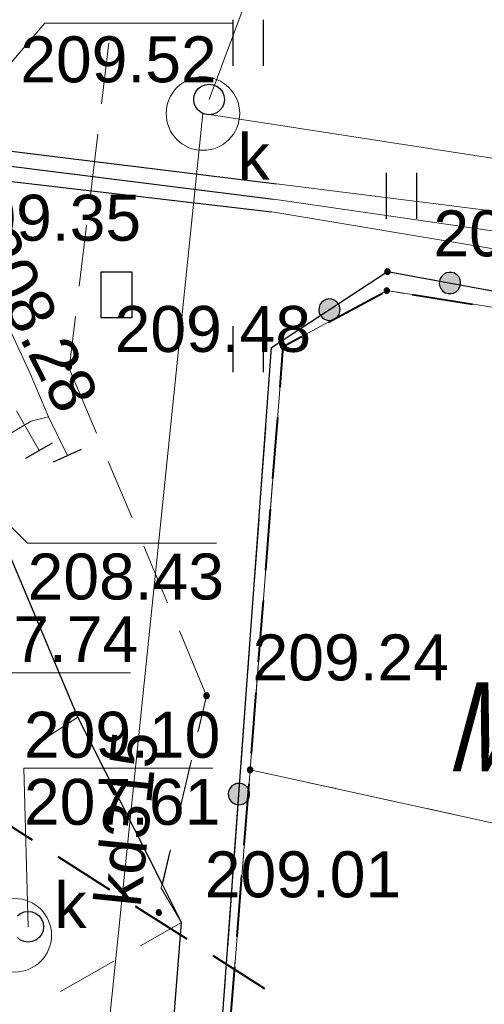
# Model space of a CAD drawing. Header units: metres. Extents: x 7419414 to 7419803, y 5549484 to 5549731.
# Tile 46 of 102: x 7419589.53 to 7419597.11, y 5549507.42 to 5549523.49. Entities that reach past the tile are written whole.
import ezdxf
from ezdxf.enums import TextEntityAlignment as Align

# ---------------------------------------------------------------- set-up
doc = ezdxf.new("R2010")
doc.units = ezdxf.units.M
doc.header["$MEASUREMENT"] = 0
doc.layers.get('0').update_dxf_attribs({"color": 250})
for name, color, linetype, lineweight in [('EGDE', 7, 'Continuous', 13), ('EGUG', 96, 'Continuous', 13), ('GUPPRZ_O', 7, 'Continuous', 13), ('LINIE ROZGRANICZAJĄCE MPZP', 212, 'Continuous', 0), ('OTKC', 7, 'Continuous', 13), ('OTKK', 7, 'Continuous', 30), ('OTOO', 7, 'Continuous', 30), ('OTRS_O', 7, 'Continuous', 13), ('OTZT', 7, 'Continuous', 13), ('SUCP', 212, 'Continuous', 13), ('SUEP', 1, 'Continuous', 13), ('SUKP', 36, 'Continuous', 13), ('SUKP_O', 36, 'Continuous', 13), ('SULO', 7, 'Continuous', 30), ('SUPK', 7, 'Continuous', 13), ('SUPW_O', 7, 'Continuous', 13), ('TABELA', 8, 'Continuous', 0)]:
    doc.layers.add(name, color=color, linetype=linetype, lineweight=lineweight)
doc.styles.add('Arial', font='arial.ttf')

msp = doc.modelspace()

# ---------------------------------------------------------------- hatches: boundary and pattern name
at = {"linetype": 'Continuous'}
for points in [[(7419595.53, 5549519.335), (7419595.518, 5549519.337), (7419595.508, 5549519.341), (7419595.498, 5549519.348), (7419595.491, 5549519.357), (7419595.487, 5549519.368), (7419595.485, 5549519.38), (7419595.487, 5549519.392), (7419595.491, 5549519.402), (7419595.498, 5549519.412), (7419595.508, 5549519.419), (7419595.518, 5549519.423), (7419595.53, 5549519.425), (7419595.542, 5549519.423), (7419595.553, 5549519.419), (7419595.562, 5549519.412), (7419595.569, 5549519.402), (7419595.573, 5549519.392), (7419595.575, 5549519.38), (7419595.573, 5549519.368), (7419595.569, 5549519.357), (7419595.562, 5549519.348), (7419595.553, 5549519.341), (7419595.542, 5549519.337)], [(7419596.564, 5549519.021), (7419596.519, 5549519.023), (7419596.475, 5549519.037), (7419596.437, 5549519.061), (7419596.406, 5549519.095), (7419596.385, 5549519.136), (7419596.376, 5549519.181), (7419596.378, 5549519.226), (7419596.392, 5549519.27), (7419596.416, 5549519.308), (7419596.45, 5549519.339), (7419596.491, 5549519.36), (7419596.536, 5549519.369), (7419596.581, 5549519.367), (7419596.625, 5549519.353), (7419596.663, 5549519.329), (7419596.694, 5549519.295), (7419596.715, 5549519.254), (7419596.724, 5549519.209), (7419596.722, 5549519.164), (7419596.708, 5549519.12), (7419596.684, 5549519.082), (7419596.65, 5549519.051), (7419596.609, 5549519.03)], [(7419596.564, 5549519.021), (7419596.519, 5549519.023), (7419596.475, 5549519.037), (7419596.437, 5549519.061), (7419596.406, 5549519.095), (7419596.385, 5549519.136), (7419596.376, 5549519.181), (7419596.378, 5549519.226), (7419596.392, 5549519.27), (7419596.416, 5549519.308), (7419596.45, 5549519.339), (7419596.491, 5549519.36), (7419596.536, 5549519.369), (7419596.581, 5549519.367), (7419596.625, 5549519.353), (7419596.663, 5549519.329), (7419596.694, 5549519.295), (7419596.715, 5549519.254), (7419596.724, 5549519.209), (7419596.722, 5549519.164), (7419596.708, 5549519.12), (7419596.684, 5549519.082), (7419596.65, 5549519.051), (7419596.609, 5549519.03)], [(7419595.52, 5549519.025), (7419595.506, 5549519.027), (7419595.494, 5549519.034), (7419595.484, 5549519.044), (7419595.477, 5549519.056), (7419595.475, 5549519.07), (7419595.477, 5549519.084), (7419595.484, 5549519.096), (7419595.494, 5549519.106), (7419595.506, 5549519.113), (7419595.52, 5549519.115), (7419595.534, 5549519.113), (7419595.546, 5549519.106), (7419595.556, 5549519.096), (7419595.563, 5549519.084), (7419595.565, 5549519.07), (7419595.563, 5549519.056), (7419595.556, 5549519.044), (7419595.546, 5549519.034), (7419595.534, 5549519.027)], [(7419594.595, 5549518.585), (7419594.549, 5549518.589), (7419594.506, 5549518.604), (7419594.469, 5549518.629), (7419594.439, 5549518.664), (7419594.419, 5549518.705), (7419594.41, 5549518.75), (7419594.414, 5549518.796), (7419594.429, 5549518.839), (7419594.454, 5549518.876), (7419594.489, 5549518.906), (7419594.53, 5549518.926), (7419594.575, 5549518.935), (7419594.621, 5549518.931), (7419594.664, 5549518.916), (7419594.701, 5549518.891), (7419594.731, 5549518.856), (7419594.751, 5549518.815), (7419594.76, 5549518.77), (7419594.756, 5549518.724), (7419594.741, 5549518.681), (7419594.716, 5549518.644), (7419594.681, 5549518.614), (7419594.64, 5549518.594)], [(7419594.595, 5549518.585), (7419594.549, 5549518.589), (7419594.506, 5549518.604), (7419594.469, 5549518.629), (7419594.439, 5549518.664), (7419594.419, 5549518.705), (7419594.41, 5549518.75), (7419594.414, 5549518.796), (7419594.429, 5549518.839), (7419594.454, 5549518.876), (7419594.489, 5549518.906), (7419594.53, 5549518.926), (7419594.575, 5549518.935), (7419594.621, 5549518.931), (7419594.664, 5549518.916), (7419594.701, 5549518.891), (7419594.731, 5549518.856), (7419594.751, 5549518.815), (7419594.76, 5549518.77), (7419594.756, 5549518.724), (7419594.741, 5549518.681), (7419594.716, 5549518.644), (7419594.681, 5549518.614), (7419594.64, 5549518.594)], [(7419593.83, 5549518.115), (7419593.816, 5549518.117), (7419593.804, 5549518.124), (7419593.794, 5549518.134), (7419593.787, 5549518.146), (7419593.785, 5549518.16), (7419593.787, 5549518.174), (7419593.794, 5549518.186), (7419593.804, 5549518.196), (7419593.816, 5549518.203), (7419593.83, 5549518.205), (7419593.844, 5549518.203), (7419593.856, 5549518.196), (7419593.866, 5549518.186), (7419593.873, 5549518.174), (7419593.875, 5549518.16), (7419593.873, 5549518.146), (7419593.866, 5549518.134), (7419593.856, 5549518.124), (7419593.844, 5549518.117)], [(7419590.33, 5549517.775), (7419590.318, 5549517.777), (7419590.308, 5549517.781), (7419590.298, 5549517.788), (7419590.291, 5549517.798), (7419590.287, 5549517.808), (7419590.285, 5549517.82), (7419590.287, 5549517.832), (7419590.291, 5549517.843), (7419590.298, 5549517.852), (7419590.308, 5549517.859), (7419590.318, 5549517.863), (7419590.33, 5549517.865), (7419590.342, 5549517.863), (7419590.353, 5549517.859), (7419590.362, 5549517.852), (7419590.369, 5549517.843), (7419590.373, 5549517.832), (7419590.375, 5549517.82), (7419590.373, 5549517.808), (7419590.369, 5549517.798), (7419590.362, 5549517.788), (7419590.353, 5549517.781), (7419590.342, 5549517.777)], [(7419592.58, 5549512.415), (7419592.568, 5549512.417), (7419592.558, 5549512.421), (7419592.548, 5549512.428), (7419592.541, 5549512.438), (7419592.537, 5549512.448), (7419592.535, 5549512.46), (7419592.537, 5549512.472), (7419592.541, 5549512.483), (7419592.548, 5549512.492), (7419592.558, 5549512.499), (7419592.568, 5549512.503), (7419592.58, 5549512.505), (7419592.592, 5549512.503), (7419592.603, 5549512.499), (7419592.612, 5549512.492), (7419592.619, 5549512.483), (7419592.623, 5549512.472), (7419592.625, 5549512.46), (7419592.623, 5549512.448), (7419592.619, 5549512.438), (7419592.612, 5549512.428), (7419592.603, 5549512.421), (7419592.592, 5549512.417)], [(7419593.29, 5549511.205), (7419593.276, 5549511.207), (7419593.264, 5549511.214), (7419593.254, 5549511.224), (7419593.247, 5549511.236), (7419593.245, 5549511.25), (7419593.247, 5549511.264), (7419593.254, 5549511.276), (7419593.264, 5549511.286), (7419593.276, 5549511.293), (7419593.29, 5549511.295), (7419593.304, 5549511.293), (7419593.316, 5549511.286), (7419593.326, 5549511.276), (7419593.333, 5549511.264), (7419593.335, 5549511.25), (7419593.333, 5549511.236), (7419593.326, 5549511.224), (7419593.316, 5549511.214), (7419593.304, 5549511.207)], [(7419593.094, 5549510.68), (7419593.05, 5549510.69), (7419593.009, 5549510.71), (7419592.975, 5549510.741), (7419592.95, 5549510.779), (7419592.935, 5549510.822), (7419592.933, 5549510.868), (7419592.942, 5549510.913), (7419592.962, 5549510.953), (7419592.993, 5549510.987), (7419593.031, 5549511.013), (7419593.074, 5549511.027), (7419593.12, 5549511.03), (7419593.165, 5549511.02), (7419593.205, 5549511), (7419593.24, 5549510.969), (7419593.265, 5549510.931), (7419593.279, 5549510.888), (7419593.282, 5549510.842), (7419593.272, 5549510.798), (7419593.252, 5549510.757), (7419593.222, 5549510.723), (7419593.183, 5549510.697), (7419593.14, 5549510.683)], [(7419593.094, 5549510.68), (7419593.05, 5549510.69), (7419593.009, 5549510.71), (7419592.975, 5549510.741), (7419592.95, 5549510.779), (7419592.935, 5549510.822), (7419592.933, 5549510.868), (7419592.942, 5549510.913), (7419592.962, 5549510.953), (7419592.993, 5549510.987), (7419593.031, 5549511.013), (7419593.074, 5549511.027), (7419593.12, 5549511.03), (7419593.165, 5549511.02), (7419593.205, 5549511), (7419593.24, 5549510.969), (7419593.265, 5549510.931), (7419593.279, 5549510.888), (7419593.282, 5549510.842), (7419593.272, 5549510.798), (7419593.252, 5549510.757), (7419593.222, 5549510.723), (7419593.183, 5549510.697), (7419593.14, 5549510.683)], [(7419591.798, 5549508.875), (7419591.787, 5549508.877), (7419591.776, 5549508.882), (7419591.767, 5549508.889), (7419591.76, 5549508.899), (7419591.756, 5549508.91), (7419591.755, 5549508.922), (7419591.757, 5549508.933), (7419591.762, 5549508.944), (7419591.769, 5549508.953), (7419591.779, 5549508.96), (7419591.79, 5549508.964), (7419591.802, 5549508.965), (7419591.813, 5549508.963), (7419591.824, 5549508.958), (7419591.833, 5549508.951), (7419591.84, 5549508.941), (7419591.844, 5549508.93), (7419591.845, 5549508.918), (7419591.843, 5549508.907), (7419591.838, 5549508.896), (7419591.831, 5549508.887), (7419591.821, 5549508.88), (7419591.81, 5549508.876)]]:
    msp.add_hatch(color=0, dxfattribs=at).paths.add_polyline_path(points)

# ---------------------------------------------------------------- linework, layer by layer
at = {"color": 0, "linetype": 'Continuous'}
for p, q in [((7419593.008, 5549523.491), (7419593.008, 5549522.741)), ((7419593.508, 5549522.741), (7419593.508, 5549523.491)), ((7419595.508, 5549520.991), (7419595.508, 5549520.241)), ((7419596.008, 5549520.241), (7419596.008, 5549520.991)), ((7419593.008, 5549518.491), (7419593.008, 5549517.741)), ((7419593.508, 5549517.741), (7419593.508, 5549518.491)), ((7419589.633, 5549516.336), (7419590.067, 5549516.584)), ((7419590.083, 5549516.276), (7419590.537, 5549516.484))]:
    msp.add_line(p, q, dxfattribs=at)
at = {"color": 150, "linetype": 'Continuous', "lineweight": 40}
for p, q in [((7419588.889, 5549510.645), (7419589.732, 5549510.106)), ((7419590.153, 5549509.836), (7419590.996, 5549509.298)), ((7419591.417, 5549509.028), (7419592.259, 5549508.49)), ((7419592.681, 5549508.22), (7419593.523, 5549507.682))]:
    msp.add_line(p, q, dxfattribs=at)
at = {"color": 0, "linetype": 'Continuous', "flags": 128}
for points in [[(7419592.62, 5549522.44), (7419592.685, 5549522.431), (7419592.745, 5549522.407), (7419592.797, 5549522.367), (7419592.837, 5549522.315), (7419592.861, 5549522.255), (7419592.87, 5549522.19), (7419592.861, 5549522.125), (7419592.837, 5549522.065), (7419592.797, 5549522.013), (7419592.745, 5549521.973), (7419592.685, 5549521.949), (7419592.62, 5549521.94), (7419592.555, 5549521.949), (7419592.495, 5549521.973), (7419592.443, 5549522.013), (7419592.403, 5549522.065), (7419592.379, 5549522.125), (7419592.37, 5549522.19), (7419592.379, 5549522.255), (7419592.403, 5549522.315), (7419592.443, 5549522.367), (7419592.495, 5549522.407), (7419592.555, 5549522.431), (7419592.62, 5549522.44)], [(7419590.86, 5549518.625), (7419590.86, 5549519.375), (7419591.36, 5549519.375), (7419591.36, 5549518.625), (7419590.86, 5549518.625)], [(7419595.485, 5549519.38), (7419595.487, 5549519.368), (7419595.491, 5549519.357), (7419595.498, 5549519.348), (7419595.508, 5549519.341), (7419595.518, 5549519.337), (7419595.53, 5549519.335), (7419595.542, 5549519.337), (7419595.553, 5549519.341), (7419595.562, 5549519.348), (7419595.569, 5549519.357), (7419595.573, 5549519.368), (7419595.575, 5549519.38), (7419595.573, 5549519.392), (7419595.569, 5549519.402), (7419595.562, 5549519.412), (7419595.553, 5549519.419), (7419595.542, 5549519.423), (7419595.53, 5549519.425), (7419595.518, 5549519.423), (7419595.508, 5549519.419), (7419595.498, 5549519.412), (7419595.491, 5549519.402), (7419595.487, 5549519.392), (7419595.485, 5549519.38)], [(7419596.378, 5549519.226), (7419596.376, 5549519.181), (7419596.385, 5549519.136), (7419596.406, 5549519.095), (7419596.437, 5549519.061), (7419596.475, 5549519.037), (7419596.519, 5549519.023), (7419596.564, 5549519.021), (7419596.609, 5549519.03), (7419596.65, 5549519.051), (7419596.684, 5549519.082), (7419596.708, 5549519.12), (7419596.722, 5549519.164), (7419596.724, 5549519.209), (7419596.715, 5549519.254), (7419596.694, 5549519.295), (7419596.663, 5549519.329), (7419596.625, 5549519.353), (7419596.581, 5549519.367), (7419596.536, 5549519.369), (7419596.491, 5549519.36), (7419596.45, 5549519.339), (7419596.416, 5549519.308), (7419596.392, 5549519.27), (7419596.378, 5549519.226)], [(7419596.378, 5549519.226), (7419596.376, 5549519.181), (7419596.385, 5549519.136), (7419596.406, 5549519.095), (7419596.437, 5549519.061), (7419596.475, 5549519.037), (7419596.519, 5549519.023), (7419596.564, 5549519.021), (7419596.609, 5549519.03), (7419596.65, 5549519.051), (7419596.684, 5549519.082), (7419596.708, 5549519.12), (7419596.722, 5549519.164), (7419596.724, 5549519.209), (7419596.715, 5549519.254), (7419596.694, 5549519.295), (7419596.663, 5549519.329), (7419596.625, 5549519.353), (7419596.581, 5549519.367), (7419596.536, 5549519.369), (7419596.491, 5549519.36), (7419596.45, 5549519.339), (7419596.416, 5549519.308), (7419596.392, 5549519.27), (7419596.378, 5549519.226)], [(7419595.52, 5549519.025), (7419595.534, 5549519.027), (7419595.546, 5549519.034), (7419595.556, 5549519.044), (7419595.563, 5549519.056), (7419595.565, 5549519.07), (7419595.563, 5549519.084), (7419595.556, 5549519.096), (7419595.546, 5549519.106), (7419595.534, 5549519.113), (7419595.52, 5549519.115), (7419595.506, 5549519.113), (7419595.494, 5549519.106), (7419595.484, 5549519.096), (7419595.477, 5549519.084), (7419595.475, 5549519.07), (7419595.477, 5549519.056), (7419595.484, 5549519.044), (7419595.494, 5549519.034), (7419595.506, 5549519.027), (7419595.52, 5549519.025)], [(7419594.439, 5549518.664), (7419594.469, 5549518.629), (7419594.506, 5549518.604), (7419594.549, 5549518.589), (7419594.595, 5549518.585), (7419594.64, 5549518.594), (7419594.681, 5549518.614), (7419594.716, 5549518.644), (7419594.741, 5549518.681), (7419594.756, 5549518.724), (7419594.76, 5549518.77), (7419594.751, 5549518.815), (7419594.731, 5549518.856), (7419594.701, 5549518.891), (7419594.664, 5549518.916), (7419594.621, 5549518.931), (7419594.575, 5549518.935), (7419594.53, 5549518.926), (7419594.489, 5549518.906), (7419594.454, 5549518.876), (7419594.429, 5549518.839), (7419594.414, 5549518.796), (7419594.41, 5549518.75), (7419594.419, 5549518.705), (7419594.439, 5549518.664)], [(7419594.439, 5549518.664), (7419594.469, 5549518.629), (7419594.506, 5549518.604), (7419594.549, 5549518.589), (7419594.595, 5549518.585), (7419594.64, 5549518.594), (7419594.681, 5549518.614), (7419594.716, 5549518.644), (7419594.741, 5549518.681), (7419594.756, 5549518.724), (7419594.76, 5549518.77), (7419594.751, 5549518.815), (7419594.731, 5549518.856), (7419594.701, 5549518.891), (7419594.664, 5549518.916), (7419594.621, 5549518.931), (7419594.575, 5549518.935), (7419594.53, 5549518.926), (7419594.489, 5549518.906), (7419594.454, 5549518.876), (7419594.429, 5549518.839), (7419594.414, 5549518.796), (7419594.41, 5549518.75), (7419594.419, 5549518.705), (7419594.439, 5549518.664)], [(7419593.83, 5549518.115), (7419593.844, 5549518.117), (7419593.856, 5549518.124), (7419593.866, 5549518.134), (7419593.873, 5549518.146), (7419593.875, 5549518.16), (7419593.873, 5549518.174), (7419593.866, 5549518.186), (7419593.856, 5549518.196), (7419593.844, 5549518.203), (7419593.83, 5549518.205), (7419593.816, 5549518.203), (7419593.804, 5549518.196), (7419593.794, 5549518.186), (7419593.787, 5549518.174), (7419593.785, 5549518.16), (7419593.787, 5549518.146), (7419593.794, 5549518.134), (7419593.804, 5549518.124), (7419593.816, 5549518.117), (7419593.83, 5549518.115)], [(7419590.285, 5549517.82), (7419590.287, 5549517.808), (7419590.291, 5549517.798), (7419590.298, 5549517.788), (7419590.308, 5549517.781), (7419590.318, 5549517.777), (7419590.33, 5549517.775), (7419590.342, 5549517.777), (7419590.353, 5549517.781), (7419590.362, 5549517.788), (7419590.369, 5549517.798), (7419590.373, 5549517.808), (7419590.375, 5549517.82), (7419590.373, 5549517.832), (7419590.369, 5549517.843), (7419590.362, 5549517.852), (7419590.353, 5549517.859), (7419590.342, 5549517.863), (7419590.33, 5549517.865), (7419590.318, 5549517.863), (7419590.308, 5549517.859), (7419590.298, 5549517.852), (7419590.291, 5549517.843), (7419590.287, 5549517.832), (7419590.285, 5549517.82)], [(7419592.535, 5549512.46), (7419592.537, 5549512.448), (7419592.541, 5549512.438), (7419592.548, 5549512.428), (7419592.558, 5549512.421), (7419592.568, 5549512.417), (7419592.58, 5549512.415), (7419592.592, 5549512.417), (7419592.603, 5549512.421), (7419592.612, 5549512.428), (7419592.619, 5549512.438), (7419592.623, 5549512.448), (7419592.625, 5549512.46), (7419592.623, 5549512.472), (7419592.619, 5549512.483), (7419592.612, 5549512.492), (7419592.603, 5549512.499), (7419592.592, 5549512.503), (7419592.58, 5549512.505), (7419592.568, 5549512.503), (7419592.558, 5549512.499), (7419592.548, 5549512.492), (7419592.541, 5549512.483), (7419592.537, 5549512.472), (7419592.535, 5549512.46)], [(7419593.29, 5549511.205), (7419593.304, 5549511.207), (7419593.316, 5549511.214), (7419593.326, 5549511.224), (7419593.333, 5549511.236), (7419593.335, 5549511.25), (7419593.333, 5549511.264), (7419593.326, 5549511.276), (7419593.316, 5549511.286), (7419593.304, 5549511.293), (7419593.29, 5549511.295), (7419593.276, 5549511.293), (7419593.264, 5549511.286), (7419593.254, 5549511.276), (7419593.247, 5549511.264), (7419593.245, 5549511.25), (7419593.247, 5549511.236), (7419593.254, 5549511.224), (7419593.264, 5549511.214), (7419593.276, 5549511.207), (7419593.29, 5549511.205)], [(7419593.094, 5549510.68), (7419593.14, 5549510.683), (7419593.183, 5549510.697), (7419593.222, 5549510.723), (7419593.252, 5549510.757), (7419593.272, 5549510.798), (7419593.282, 5549510.842), (7419593.279, 5549510.888), (7419593.265, 5549510.931), (7419593.24, 5549510.969), (7419593.205, 5549511), (7419593.165, 5549511.02), (7419593.12, 5549511.03), (7419593.074, 5549511.027), (7419593.031, 5549511.013), (7419592.993, 5549510.987), (7419592.962, 5549510.953), (7419592.942, 5549510.913), (7419592.933, 5549510.868), (7419592.935, 5549510.822), (7419592.95, 5549510.779), (7419592.975, 5549510.741), (7419593.009, 5549510.71), (7419593.05, 5549510.69), (7419593.094, 5549510.68)], [(7419593.094, 5549510.68), (7419593.14, 5549510.683), (7419593.183, 5549510.697), (7419593.222, 5549510.723), (7419593.252, 5549510.757), (7419593.272, 5549510.798), (7419593.282, 5549510.842), (7419593.279, 5549510.888), (7419593.265, 5549510.931), (7419593.24, 5549510.969), (7419593.205, 5549511), (7419593.165, 5549511.02), (7419593.12, 5549511.03), (7419593.074, 5549511.027), (7419593.031, 5549511.013), (7419592.993, 5549510.987), (7419592.962, 5549510.953), (7419592.942, 5549510.913), (7419592.933, 5549510.868), (7419592.935, 5549510.822), (7419592.95, 5549510.779), (7419592.975, 5549510.741), (7419593.009, 5549510.71), (7419593.05, 5549510.69), (7419593.094, 5549510.68)], [(7419591.779, 5549508.96), (7419591.769, 5549508.953), (7419591.762, 5549508.944), (7419591.757, 5549508.933), (7419591.755, 5549508.922), (7419591.756, 5549508.91), (7419591.76, 5549508.899), (7419591.767, 5549508.889), (7419591.776, 5549508.882), (7419591.787, 5549508.877), (7419591.798, 5549508.875), (7419591.81, 5549508.876), (7419591.821, 5549508.88), (7419591.831, 5549508.887), (7419591.838, 5549508.896), (7419591.843, 5549508.907), (7419591.845, 5549508.918), (7419591.844, 5549508.93), (7419591.84, 5549508.941), (7419591.833, 5549508.951), (7419591.824, 5549508.958), (7419591.813, 5549508.963), (7419591.802, 5549508.965), (7419591.79, 5549508.964), (7419591.779, 5549508.96)]]:
    msp.add_lwpolyline(points, close=True, dxfattribs=at)
msp.add_lwpolyline([(7419589.493, 5549508.867), (7419589.545, 5549508.907), (7419589.605, 5549508.931), (7419589.67, 5549508.94), (7419589.67, 5549508.94), (7419589.735, 5549508.931), (7419589.795, 5549508.907), (7419589.847, 5549508.867), (7419589.887, 5549508.815), (7419589.911, 5549508.755), (7419589.92, 5549508.69), (7419589.911, 5549508.625), (7419589.887, 5549508.565), (7419589.847, 5549508.513), (7419589.795, 5549508.473), (7419589.735, 5549508.449), (7419589.67, 5549508.44), (7419589.605, 5549508.449), (7419589.545, 5549508.473), (7419589.493, 5549508.513)], dxfattribs=at)
at = {"layer": 'EGDE', "color": 250, "linetype": 'Continuous', "lineweight": 0, "flags": 128}
for points in [[(7419591.909, 5549493.573), (7419593.29, 5549511.25), (7419593.83, 5549518.16), (7419595.52, 5549519.07), (7419603.49, 5549517.81), (7419606.46, 5549517.46)], [(7419606.46, 5549517.46), (7419603.49, 5549517.81), (7419595.52, 5549519.07), (7419593.83, 5549518.16), (7419593.29, 5549511.25), (7419605.417, 5549508.592)], [(7419605.417, 5549508.592), (7419593.29, 5549511.25), (7419591.909, 5549493.573)]]:
    msp.add_lwpolyline(points, dxfattribs=at)
at = {"layer": 'EGUG', "color": 96, "linetype": 'Continuous', "lineweight": 13}
for p, q in [((7419595.52, 5549519.07), (7419594.895, 5549518.734)), ((7419594.895, 5549518.734), (7419595.52, 5549519.07)), ((7419595.801, 5549519.026), (7419595.52, 5549519.07)), ((7419595.52, 5549519.07), (7419595.801, 5549519.026)), ((7419596.789, 5549518.869), (7419596.295, 5549518.947)), ((7419596.295, 5549518.947), (7419596.789, 5549518.869)), ((7419594.455, 5549518.496), (7419593.83, 5549518.16)), ((7419593.83, 5549518.16), (7419594.455, 5549518.496)), ((7419593.83, 5549518.16), (7419593.774, 5549517.447)), ((7419593.774, 5549517.447), (7419593.83, 5549518.16)), ((7419593.735, 5549516.948), (7419593.696, 5549516.45)), ((7419593.696, 5549516.45), (7419593.735, 5549516.948)), ((7419593.657, 5549515.951), (7419593.618, 5549515.453)), ((7419593.618, 5549515.453), (7419593.657, 5549515.951)), ((7419593.579, 5549514.954), (7419593.541, 5549514.456)), ((7419593.541, 5549514.456), (7419593.579, 5549514.954)), ((7419593.502, 5549513.957), (7419593.463, 5549513.459)), ((7419593.463, 5549513.459), (7419593.502, 5549513.957)), ((7419593.424, 5549512.96), (7419593.385, 5549512.462)), ((7419593.385, 5549512.462), (7419593.424, 5549512.96)), ((7419593.346, 5549511.963), (7419593.29, 5549511.25)), ((7419593.29, 5549511.25), (7419593.346, 5549511.963)), ((7419593.29, 5549511.25), (7419593.242, 5549510.637)), ((7419593.242, 5549510.637), (7419593.29, 5549511.25)), ((7419593.737, 5549511.152), (7419593.29, 5549511.25)), ((7419593.29, 5549511.25), (7419593.737, 5549511.152)), ((7419594.714, 5549510.938), (7419594.225, 5549511.045)), ((7419594.225, 5549511.045), (7419594.714, 5549510.938)), ((7419595.69, 5549510.724), (7419595.202, 5549510.831)), ((7419595.202, 5549510.831), (7419595.69, 5549510.724)), ((7419596.667, 5549510.51), (7419596.179, 5549510.617)), ((7419596.179, 5549510.617), (7419596.667, 5549510.51)), ((7419593.203, 5549510.138), (7419593.164, 5549509.64)), ((7419593.164, 5549509.64), (7419593.203, 5549510.138)), ((7419593.125, 5549509.141), (7419593.086, 5549508.643)), ((7419593.086, 5549508.643), (7419593.125, 5549509.141)), ((7419593.047, 5549508.144), (7419593.008, 5549507.646)), ((7419593.008, 5549507.646), (7419593.047, 5549508.144))]:
    msp.add_line(p, q, dxfattribs=at)
at = {"layer": 'GUPPRZ_O', "color": 36, "linetype": 'Continuous', "lineweight": 13, "flags": 128}
for points in [[(7419592.62, 5549522.19), (7419594, 5549525.876), (7419597.08, 5549525.876)], [(7419586.92, 5549519.91), (7419589.94, 5549523.437), (7419593.02, 5549523.437)], [(7419587.15, 5549509.52), (7419588.26, 5549512.835), (7419591.34, 5549512.835)], [(7419589.67, 5549508.69), (7419589.6, 5549511.276), (7419592.68, 5549511.276)]]:
    msp.add_lwpolyline(points, dxfattribs=at)
at = {"layer": 'GUPPRZ_O', "color": 212, "linetype": 'Continuous', "lineweight": 13, "flags": 128}
msp.add_lwpolyline([(7419588.35, 5549516.25), (7419589.66, 5549514.952), (7419592.74, 5549514.952)], dxfattribs=at)
at = {"layer": 'LINIE ROZGRANICZAJĄCE MPZP', "color": 212, "linetype": 'Continuous', "lineweight": 40}
for p, q in [((7419594.568, 5549518.557), (7419595.448, 5549519.031)), ((7419595.934, 5549519.005), (7419596.921, 5549518.848)), ((7419593.662, 5549516.005), (7419593.74, 5549517.002)), ((7419593.545, 5549514.509), (7419593.623, 5549515.506)), ((7419593.428, 5549513.014), (7419593.506, 5549514.011)), ((7419593.311, 5549511.518), (7419593.389, 5549512.515)), ((7419593.194, 5549510.023), (7419593.272, 5549511.02)), ((7419593.078, 5549508.528), (7419593.155, 5549509.525)), ((7419592.961, 5549507.032), (7419593.039, 5549508.029))]:
    msp.add_line(p, q, dxfattribs=at)
at = {"layer": 'LINIE ROZGRANICZAJĄCE MPZP', "color": 212, "linetype": 'Continuous', "lineweight": 40, "flags": 128}
msp.add_lwpolyline([(7419593.778, 5549517.5), (7419593.83, 5549518.16), (7419594.128, 5549518.32)], dxfattribs=at)
at = {"layer": 'OTKC', "color": 250, "linetype": 'Continuous', "lineweight": 13}
for p, q in [((7419590.985, 5549523.114), (7419590.864, 5549522.121)), ((7419590.804, 5549521.625), (7419590.684, 5549520.632)), ((7419590.623, 5549520.136), (7419590.503, 5549519.143)), ((7419590.443, 5549518.647), (7419590.34, 5549517.8)), ((7419590.34, 5549517.8), (7419590.783, 5549516.744)), ((7419590.976, 5549516.283), (7419591.363, 5549515.361)), ((7419591.557, 5549514.899), (7419591.944, 5549513.977)), ((7419590.032, 5549513.175), (7419589.644, 5549514.097)), ((7419592.137, 5549513.516), (7419592.58, 5549512.46)), ((7419590.48, 5549512.11), (7419590.226, 5549512.714)), ((7419592.58, 5549512.46), (7419592.439, 5549511.863)), ((7419589.797, 5549511.671), (7419590.48, 5549512.11)), ((7419592.325, 5549511.377), (7419592.095, 5549510.403)), ((7419591.981, 5549509.917), (7419591.84, 5549509.32)), ((7419591.84, 5549509.32), (7419592.17, 5549508.76)), ((7419592.17, 5549508.76), (7419591.5, 5549508.377)), ((7419591.066, 5549508.13), (7419590.197, 5549507.634))]:
    msp.add_line(p, q, dxfattribs=at)
at = {"layer": 'OTKK', "color": 250, "linetype": 'Continuous', "lineweight": 30, "flags": 128}
msp.add_lwpolyline([(7419590.37, 5549618.39), (7419587.76, 5549597.15), (7419585.23, 5549576.35), (7419583.87, 5549565.17), (7419581.63, 5549546.51), (7419579.61, 5549529.93), (7419579.7, 5549526.6), (7419580.83, 5549522.1), (7419581.7, 5549519.98), (7419582.06, 5549519.17), (7419586.17, 5549509.34), (7419587.79, 5549506.26), (7419589.72, 5549503.95), (7419591.64, 5549502), (7419592.17, 5549508.76), (7419591.86, 5549509.38), (7419590.48, 5549512.11), (7419587.45, 5549519.31), (7419586.24, 5549522.18), (7419588.79, 5549522.22), (7419591.57, 5549545.19), (7419592.52, 5549553.02), (7419587.56, 5549553.61)], dxfattribs=at)
at = {"layer": 'OTOO', "color": 250, "linetype": 'Continuous', "lineweight": 30, "flags": 128}
msp.add_lwpolyline([(7419591.843, 5549493.577), (7419593.64, 5549518.14), (7419595.53, 5549519.38), (7419597.57, 5549519.01)], dxfattribs=at)
at = {"layer": 'OTZT', "color": 250, "linetype": 'Continuous', "lineweight": 13}
for p, q in [((7419590.864, 5549522.121), (7419590.985, 5549523.114)), ((7419590.684, 5549520.632), (7419590.804, 5549521.625)), ((7419590.503, 5549519.143), (7419590.623, 5549520.136)), ((7419595.53, 5549519.38), (7419594.794, 5549518.897)), ((7419596.304, 5549519.24), (7419595.53, 5549519.38)), ((7419597.57, 5549519.01), (7419596.796, 5549519.15)), ((7419590.34, 5549517.8), (7419590.443, 5549518.647)), ((7419594.376, 5549518.623), (7419593.64, 5549518.14)), ((7419593.64, 5549518.14), (7419593.581, 5549517.328)), ((7419590.783, 5549516.744), (7419590.34, 5549517.8)), ((7419593.544, 5549516.829), (7419593.471, 5549515.832)), ((7419591.363, 5549515.361), (7419590.976, 5549516.283)), ((7419593.435, 5549515.333), (7419593.362, 5549514.336)), ((7419591.944, 5549513.977), (7419591.557, 5549514.899)), ((7419593.325, 5549513.837), (7419593.252, 5549512.84)), ((7419592.58, 5549512.46), (7419592.137, 5549513.516)), ((7419592.448, 5549511.894), (7419592.58, 5549512.46)), ((7419593.216, 5549512.341), (7419593.143, 5549511.344)), ((7419592.106, 5549510.433), (7419592.334, 5549511.407)), ((7419593.106, 5549510.845), (7419593.033, 5549509.848)), ((7419591.86, 5549509.38), (7419591.992, 5549509.946)), ((7419592.17, 5549508.76), (7419591.86, 5549509.38)), ((7419592.997, 5549509.349), (7419592.924, 5549508.352)), ((7419591.5, 5549508.377), (7419592.17, 5549508.76)), ((7419592.17, 5549508.76), (7419592.1, 5549507.872)), ((7419592.1, 5549507.872), (7419592.17, 5549508.76)), ((7419590.197, 5549507.634), (7419591.066, 5549508.13)), ((7419592.888, 5549507.853), (7419592.815, 5549506.856))]:
    msp.add_line(p, q, dxfattribs=at)
at = {"layer": 'SUCP', "color": 212, "linetype": 'Continuous', "lineweight": 13}
for p, q in [((7419589.48, 5549517.11), (7419589.85, 5549516.46)), ((7419590.31, 5549516.38), (7419590, 5549517.01))]:
    msp.add_line(p, q, dxfattribs=at)
at = {"layer": 'SUCP', "color": 212, "linetype": 'Continuous', "lineweight": 13, "flags": 128}
for points in [[(7419590, 5549517.01), (7419589.7, 5549517.72), (7419585.84, 5549526.07), (7419585.56, 5549526.54)], [(7419578.45, 5549514.85), (7419581.23, 5549515.03), (7419581.91, 5549513.41), (7419587.75, 5549515.94), (7419588.35, 5549516.25), (7419589.15, 5549516.61), (7419589.72, 5549516.94), (7419590, 5549517.01)]]:
    msp.add_lwpolyline(points, dxfattribs=at)
at = {"layer": 'SUEP', "color": 1, "linetype": 'Continuous', "lineweight": 13, "flags": 128}
for points in [[(7419548.836, 5549514.06), (7419549.961, 5549519.819), (7419550.164, 5549524.279), (7419551.642, 5549525.162), (7419566.976, 5549523.877), (7419572.322, 5549523.323), (7419578.613, 5549522.674), (7419593.718, 5549520.814), (7419597.186, 5549520.377), (7419599.092, 5549519.813), (7419602.219, 5549519.42), (7419606.637, 5549518.971)], [(7419548.836, 5549514.06), (7419550.428, 5549520.012), (7419550.497, 5549524.106), (7419551.693, 5549524.764), (7419566.885, 5549523.666), (7419572.253, 5549523.095), (7419578.582, 5549522.449), (7419593.673, 5549520.563), (7419597.316, 5549520.038), (7419598.925, 5549519.605), (7419602.265, 5549519.178), (7419606.608, 5549518.724)], [(7419606.582, 5549518.503), (7419602.25, 5549518.957), (7419598.79, 5549519.328), (7419597.327, 5549519.742), (7419593.645, 5549520.357), (7419578.563, 5549522.114), (7419572.224, 5549522.87), (7419566.885, 5549523.426), (7419552.028, 5549524.579), (7419550.875, 5549523.888), (7419550.662, 5549522.413), (7419549.66, 5549520.76)]]:
    msp.add_lwpolyline(points, dxfattribs=at)
at = {"layer": 'SUKP', "color": 36, "linetype": 'Continuous', "lineweight": 13, "flags": 128}
msp.add_lwpolyline([(7419588.03, 5549499.07), (7419590.15, 5549498.93), (7419592.52, 5549521.96), (7419601.01, 5549520.65)], dxfattribs=at)
at = {"layer": 'SULO', "color": 250, "linetype": 'Continuous', "lineweight": 30}
for p, q in [((7419578.613, 5549522.674), (7419593.718, 5549520.814)), ((7419578.582, 5549522.449), (7419593.673, 5549520.563)), ((7419578.563, 5549522.114), (7419593.645, 5549520.357))]:
    msp.add_line(p, q, dxfattribs=at)
at = {"layer": 'SUPK', "color": 36, "linetype": 'Continuous', "lineweight": 13, "flags": 128}
for points in [[(7419592.52, 5549521.36, -1), (7419592.52, 5549522.56, -1), (7419592.52, 5549521.36)], [(7419589.45, 5549507.95, -1), (7419589.45, 5549509.15, -1), (7419589.45, 5549507.95)]]:
    msp.add_lwpolyline(points, format="xyb", dxfattribs=at)

# ---------------------------------------------------------------- texts
at = {"layer": 'GUPPRZ_O', "color": 212, "linetype": 'Continuous', "lineweight": 0, "style": 'Arial'}
msp.add_text('208.28', height=0.75, rotation=297.043, dxfattribs=at).set_placement((7419588.722, 5549519.868))
msp.add_text('208.43', height=0.75, dxfattribs=at).set_placement((7419589.66, 5549514.03))
at = {"layer": 'GUPPRZ_O', "color": 36, "linetype": 'Continuous', "lineweight": 0, "style": 'Arial'}
for s, p in [('207.74', (7419588.26, 5549513.008)), ('209.10', (7419589.6, 5549511.448)), ('207.61', (7419589.6, 5549510.353))]:
    msp.add_text(s, height=0.75, dxfattribs=at).set_placement(p)
at = {"layer": 'OTRS_O', "color": 250, "linetype": 'Continuous', "lineweight": 0, "style": 'Arial'}
for s, p in [('209.52', (7419589.54, 5549522.47)), ('209.35', (7419588.307, 5549519.885)), ('209.59', (7419596.28, 5549519.63)), ('209.48', (7419591.08, 5549518.07)), ('209.24', (7419593.33, 5549512.71)), ('209.01', (7419592.55, 5549509.17))]:
    msp.add_text(s, height=0.75, dxfattribs=at).set_placement(p)
at = {"layer": 'SUKP_O', "color": 36, "linetype": 'Continuous', "lineweight": 0, "style": 'Arial'}
msp.add_text('kd315', height=0.75, rotation=84.1244, dxfattribs=at).set_placement((7419591.646, 5549510.413), align=Align.CENTER)
at = {"layer": 'SUPW_O', "color": 250, "linetype": 'Continuous', "lineweight": 0, "style": 'Arial'}
for p in [(7419593.61, 5549520.88), (7419590.622, 5549508.668)]:
    msp.add_text('k', height=0.75, dxfattribs=at).set_placement(p, align=Align.RIGHT)
at = {"layer": 'TABELA', "color": 212, "linetype": 'Continuous', "lineweight": 13, "insert": (7419599.929, 5549511.941), "char_height": 1.45547, "attachment_point": 5, "rotation": 359.975, "line_spacing_factor": 0.6, "style": 'Arial'}
msp.add_mtext('\\FOTTAWA_1250;\\Q15;\\H1x;\\W0.800128;MN/MW.1', dxfattribs=at)

doc.saveas('drawing.dxf')
